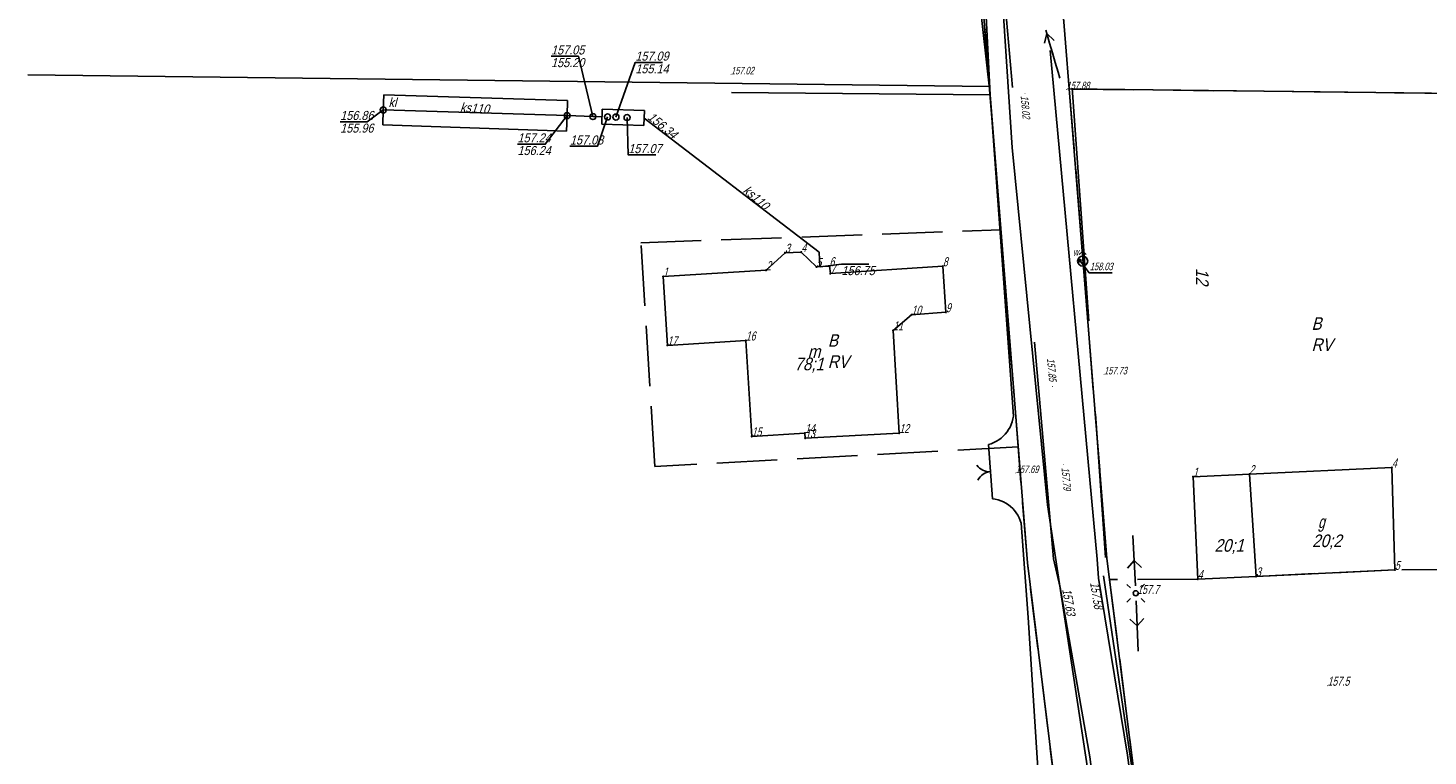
# Model space of a CAD drawing. Header units: metres. Extents: x 6582395 to 6583921, y 5752654 to 5753685.
# Tile 6 of 42: x 6583001 to 6583140, y 5752807 to 5752880. Entities that reach past the tile are written whole.
import ezdxf
from ezdxf.enums import TextEntityAlignment as Align

# ---------------------------------------------------------------- set-up
doc = ezdxf.new("R2010")
doc.units = ezdxf.units.M
doc.header["$LTSCALE"] = 2
for name, pattern in [('1.0_0.5', [38.1, 25.4, -12.7]), ('GESTRICHELT', [4, 3, -1]), ('mz1.25_0.5', [44.45, 31.75, -12.7])]:
    doc.linetypes.add(name, pattern=pattern)
for name, color, linetype in [('000 Inne (niezydentyfikowane)', 7, 'Continuous'), ('209-Opis konturu klasyfikacyjnego', 7, 'Continuous'), ('210-Oznaczenie użytku', 7, 'Continuous'), ('217-Granica konturu klasyfikcyjnego', 7, 'Continuous'), ('218-Granica użytku', 7, 'Continuous'), ('219-Linia granicy', 7, 'Continuous'), ('238-Punkt adresowy', 7, 'Continuous'), ('312-Budynek (powierzchnia)', 7, 'Continuous'), ('312-Funkcja i liczba kondygnacji', 7, 'Continuous'), ('312-Numer ewidencyjny budynku', 7, 'Continuous'), ('312-Numer ewidencyjny budynku-Atr124', 7, 'Continuous'), ('403-Punkt określonej wysokości', 7, 'Continuous'), ('403-Punkt określonej wysokości-Atr2', 7, 'Continuous'), ('420-Krawędź jezdni', 7, 'Continuous'), ('506-Właz okrągły-SK', 7, 'Continuous'), ('510-Podpora jednosłupowa symb.-SEPOW', 7, 'Continuous'), ('515-Latarnia-SEPOW', 7, 'Continuous'), ('516-Kierunek linii eN-SEPOW', 7, 'Continuous'), ('581-Oś przewodu-SWPOD', 7, 'Continuous'), ('582-Atrybuty opisowe-SKPOD', 7, 'Continuous'), ('582-Oś przewodu-SKPOD', 7, 'Continuous'), ('602-Komora podziemna-SKPOD', 7, 'Continuous'), ('801-Punkt określonej wysokości', 7, 'Continuous'), ('801-Punkt określonej wysokości-Atr2', 7, 'Continuous'), ('902-Ogrodzenie trwałe symb.', 7, 'Continuous'), ('brama (linia)', 7, 'Continuous'), ('brama (linia) - symbol', 7, 'Continuous'), ('hydrant (punkt)', 7, 'Continuous'), ('ogrodzenie trwałe (linia)', 7, 'Continuous'), ('Opis i rzędna armatury niezident.-SK', 7, 'Continuous'), ('przewód elektroenergetyczny niskiego napięcia (linia) - symbol', 7, 'Continuous'), ('przewód telekomunikacyjny (linia)', 7, 'Continuous'), ('Punkt budynku', 7, 'Continuous'), ('Punkt budynku-Atr104', 7, 'Continuous'), ('punkt o określonej wysokości (sieć wodociągowa)', 7, 'Continuous'), ('punkt o określonej wysokości (sieć wodociągowa)-Atr2', 7, 'Continuous'), ('punkt wysokościowy sztuczny', 7, 'Continuous'), ('punkt wysokościowy sztuczny-Atr2', 7, 'Continuous'), ('skarpa nieumocniona (powierzchnia)', 7, 'Continuous'), ('zasuwa - siec wodociągowa (punkt)', 7, 'Continuous'), ('zasuwa - siec wodociągowa (punkt)-Atr17', 7, 'Continuous')]:
    doc.layers.add(name, color=color, linetype=linetype)
doc.styles.add('STIL4', font='txt')
doc.linetypes.add('902-500', pattern='A,95.25,0,[2,014 Plan fotowoltaika Florentynow Mariampol zal 1.shx,S=0.058796,R=0,X=0,Y=0],95.25', length=190.5)

# ---------------------------------------------------------------- blocks, each defined once
blk = doc.blocks.new('PUNKTBUD')
blk.add_circle((0, 0), 0.045)
blk = doc.blocks.new('506')
at = {"color": 7, "linetype": 'Continuous'}
blk.add_circle((0, 0), 0.3, dxfattribs=at)
blk = doc.blocks.new('PW02')
at = {"linetype": 'Continuous'}
blk.add_hatch(color=256, dxfattribs=at).paths.add_polyline_path([(0.045, 0, -1), (-0.045, 0, -1)], flags=16)
blk = doc.blocks.new('801')
at = {"linetype": 'Continuous'}
blk.add_hatch(color=7, dxfattribs=at).paths.add_polyline_path([(0.045, 0, -1), (-0.045, 0, -1)], flags=16)
blk = doc.blocks.new('US25')
at = {"linetype": 'Continuous'}
blk.add_hatch(color=256, dxfattribs=at).paths.add_polyline_path([(0.2, 0, -1), (-0.2, 0, -1)], flags=16)
blk = doc.blocks.new('PW01')
at = {"linetype": 'Continuous'}
blk.add_hatch(color=256, dxfattribs=at).paths.add_polyline_path([(0.045, 0, -1), (-0.045, 0, -1)], flags=16)
blk = doc.blocks.new('US02')
at = {"linetype": 'Continuous'}
for p, q in [((0, 1), (-0.353, 0.647)), ((0, 0.5), (0, 1)), ((0, 1), (0.354, 0.647))]:
    blk.add_line(p, q, dxfattribs=at)
blk.add_circle((0, 0), 0.5, dxfattribs=at)
blk = doc.blocks.new('516')
at = {"color": 7, "linetype": 'Continuous'}
for p, q in [((0.75, 0), (5.75, 0)), ((3.25, 0), (2.543, 0.707)), ((3.25, 0), (2.543, -0.707))]:
    blk.add_line(p, q, dxfattribs=at)
blk = doc.blocks.new('515')
at = {"color": 7, "linetype": 'Continuous'}
for p, q in [((-1.25, 0), (-0.75, 0)), ((0, 0.75), (0, 1.25)), ((0.75, 0), (1.25, 0)), ((0, -1.25), (0, -0.75))]:
    blk.add_line(p, q, dxfattribs=at)
blk = doc.blocks.new('510')
at = {"color": 7, "linetype": 'Continuous'}
blk.add_circle((0, 0), 0.25, dxfattribs=at)
blk = doc.blocks.new('OK02')
at = {"linetype": 'Continuous'}
for centre, start, end in [((-1.5, 0), 0, 60), ((1.5, 0), 120, 180)]:
    blk.add_arc(centre, 1.5, start, end, dxfattribs=at)
blk = doc.blocks.new('PE04')
at = {"linetype": 'Continuous'}
for p, q in [((0.65, 0), (0, 0)), ((0.65, 0), (1.65, 0)), ((1.65, 0), (2.65, 0)), ((2.65, 0), (3.65, 0)), ((3.65, 0), (4.65, 0)), ((4.65, 0), (3.784, 0.5)), ((4.65, 0), (3.784, -0.5)), ((4.65, 0), (5, 0))]:
    blk.add_line(p, q, dxfattribs=at)

msp = doc.modelspace()

# ---------------------------------------------------------------- linework, layer by layer
at = {"layer": '000 Inne (niezydentyfikowane)', "color": 7, "linetype": 'Continuous'}
for p, q in [((6583096.31, 5752879.64), (6583096.11, 5752879.63)), ((6583096.33, 5752879.38), (6583095.94, 5752879.36)), ((6583096.35, 5752878.88), (6583096, 5752878.86)), ((6583096.38, 5752878.37), (6583096.06, 5752878.36)), ((6583096.34, 5752879.13), (6583096.16, 5752879.12)), ((6583096.36, 5752878.63), (6583096.2, 5752878.62)), ((6583096.4, 5752877.87), (6583096.12, 5752877.85)), ((6583096.43, 5752877.36), (6583096.17, 5752877.35)), ((6583096.46, 5752876.86), (6583096.23, 5752876.84)), ((6583096.39, 5752878.12), (6583096.24, 5752878.11)), ((6583096.42, 5752877.61), (6583096.28, 5752877.61)), ((6583096.44, 5752877.11), (6583096.32, 5752877.1)), ((6583096.48, 5752876.35), (6583096.29, 5752876.34)), ((6583096.51, 5752875.85), (6583096.35, 5752875.84)), ((6583096.47, 5752876.6), (6583096.36, 5752876.6)), ((6583096.5, 5752876.1), (6583096.41, 5752876.09)), ((6583096.52, 5752875.59), (6583096.45, 5752875.59)), ((6583096.54, 5752875.34), (6583096.4, 5752875.33)), ((6583096.56, 5752874.83), (6583096.46, 5752874.83)), ((6583096.55, 5752875.09), (6583096.49, 5752875.08)), ((6583096.59, 5752874.33), (6583096.52, 5752874.32)), ((6583096.58, 5752874.58), (6583096.53, 5752874.58)), ((6583096.6, 5752874.08), (6583096.57, 5752874.07)), ((6583096.62, 5752873.82), (6583096.57, 5752873.82)), ((6583096.63, 5752873.57), (6583096.62, 5752873.57)), ((6583096.64, 5752873.32), (6583096.63, 5752873.32))]:
    msp.add_line(p, q, dxfattribs=at)
at = {"layer": '217-Granica konturu klasyfikcyjnego', "color": 3, "linetype": 'GESTRICHELT'}
for p, q in [((6583096.56, 5752873.99), (6583091.08, 5752942.33)), ((6583099.01, 5752942.14), (6583104.51, 5752873.74)), ((6583097.7, 5752859.73), (6583096.56, 5752873.99)), ((6583150.85, 5752873.2), (6583104.51, 5752873.74)), ((6583104.51, 5752873.74), (6583108.24, 5752827.05)), ((6583061.91, 5752858.45), (6583097.7, 5752859.73)), ((6583098.71, 5752847.12), (6583097.7, 5752859.73)), ((6583063.3, 5752836.21), (6583061.91, 5752858.45)), ((6583099.42, 5752838.15), (6583098.71, 5752847.12)), ((6583099.42, 5752838.15), (6583063.3, 5752836.21)), ((6583100.34, 5752826.64), (6583099.42, 5752838.15)), ((6583108.24, 5752827.05), (6583108.51, 5752824.97)), ((6583103.35, 5752802.22), (6583100.34, 5752826.64)), ((6583123.08, 5752825.28), (6583117.29, 5752825.01)), ((6583136.89, 5752825.92), (6583123.08, 5752825.28)), ((6583151.58, 5752826.01), (6583136.89, 5752825.92)), ((6583117.29, 5752825.01), (6583108.51, 5752824.97)), ((6583108.51, 5752824.97), (6583111.4, 5752802.28))]:
    msp.add_line(p, q, dxfattribs=at)
at = {"layer": '218-Granica użytku', "color": 3, "linetype": 'GESTRICHELT'}
for p, q in [((6583096.56, 5752873.99), (6583091.08, 5752942.33)), ((6583099.01, 5752942.14), (6583104.51, 5752873.74)), ((6583097.7, 5752859.73), (6583096.56, 5752873.99)), ((6583150.85, 5752873.2), (6583104.51, 5752873.74)), ((6583104.51, 5752873.74), (6583108.24, 5752827.05)), ((6583061.91, 5752858.45), (6583097.7, 5752859.73)), ((6583098.71, 5752847.12), (6583097.7, 5752859.73)), ((6583063.3, 5752836.21), (6583061.91, 5752858.45)), ((6583099.42, 5752838.15), (6583098.71, 5752847.12)), ((6583099.42, 5752838.15), (6583063.3, 5752836.21)), ((6583100.34, 5752826.64), (6583099.42, 5752838.15)), ((6583108.24, 5752827.05), (6583108.51, 5752824.97)), ((6583103.35, 5752802.22), (6583100.34, 5752826.64)), ((6583123.08, 5752825.28), (6583117.29, 5752825.01)), ((6583136.89, 5752825.92), (6583123.08, 5752825.28)), ((6583151.58, 5752826.01), (6583136.89, 5752825.92)), ((6583117.29, 5752825.01), (6583108.51, 5752824.97)), ((6583108.51, 5752824.97), (6583111.4, 5752802.28))]:
    msp.add_line(p, q, dxfattribs=at)
at = {"layer": '219-Linia granicy', "color": 7, "linetype": 'Continuous'}
for p, q in [((6583090.6, 5752948.3), (6583096.56, 5752873.99)), ((6583104.51, 5752873.74), (6583098.49, 5752948.68)), ((6583000.95, 5752875.15), (6583096.56, 5752873.99)), ((6583100.34, 5752826.64), (6583096.56, 5752873.99)), ((6583104.51, 5752873.74), (6583108.24, 5752827.05)), ((6583104.51, 5752873.74), (6583408.71, 5752870.19)), ((6583111.4, 5752802.28), (6583108.24, 5752827.05)), ((6583100.34, 5752826.64), (6583103.35, 5752802.22))]:
    msp.add_line(p, q, dxfattribs=at)
at = {"layer": '312-Budynek (powierzchnia)', "color": 7, "linetype": 'Continuous'}
for p, q in [((6583074.36, 5752855.72), (6583076.25, 5752857.46)), ((6583074.36, 5752855.72), (6583076.25, 5752857.46)), ((6583076.25, 5752857.46), (6583077.86, 5752857.52)), ((6583076.25, 5752857.46), (6583077.86, 5752857.52)), ((6583077.86, 5752857.52), (6583079.38, 5752856.04)), ((6583077.86, 5752857.52), (6583079.38, 5752856.04)), ((6583079.38, 5752856.04), (6583080.66, 5752856.12)), ((6583079.38, 5752856.04), (6583080.66, 5752856.12)), ((6583080.66, 5752856.12), (6583080.75, 5752855.39)), ((6583080.66, 5752856.12), (6583080.75, 5752855.39)), ((6583080.75, 5752855.39), (6583091.94, 5752856.11)), ((6583080.75, 5752855.39), (6583091.94, 5752856.11)), ((6583091.94, 5752856.11), (6583092.24, 5752851.54)), ((6583091.94, 5752856.11), (6583092.24, 5752851.54)), ((6583064.12, 5752855.09), (6583074.36, 5752855.72)), ((6583064.12, 5752855.09), (6583074.36, 5752855.72)), ((6583064.55, 5752848.25), (6583064.12, 5752855.09)), ((6583064.55, 5752848.25), (6583064.12, 5752855.09)), ((6583088.82, 5752851.3), (6583087, 5752849.73)), ((6583088.82, 5752851.3), (6583087, 5752849.73)), ((6583092.24, 5752851.54), (6583088.82, 5752851.3)), ((6583092.24, 5752851.54), (6583088.82, 5752851.3)), ((6583087, 5752849.73), (6583087.6, 5752839.52)), ((6583087, 5752849.73), (6583087.6, 5752839.52)), ((6583072.34, 5752848.73), (6583064.55, 5752848.25)), ((6583072.34, 5752848.73), (6583064.55, 5752848.25)), ((6583072.93, 5752839.2), (6583072.34, 5752848.73)), ((6583072.93, 5752839.2), (6583072.34, 5752848.73)), ((6583078.22, 5752839.53), (6583072.93, 5752839.2)), ((6583078.22, 5752839.53), (6583072.93, 5752839.2)), ((6583078.25, 5752839.02), (6583078.22, 5752839.53)), ((6583078.25, 5752839.02), (6583078.22, 5752839.53)), ((6583087.6, 5752839.52), (6583078.25, 5752839.02)), ((6583087.6, 5752839.52), (6583078.25, 5752839.02)), ((6583116.82, 5752835.18), (6583122.42, 5752835.44)), ((6583116.82, 5752835.18), (6583122.42, 5752835.44)), ((6583117.29, 5752825.01), (6583116.82, 5752835.18)), ((6583117.29, 5752825.01), (6583116.82, 5752835.18)), ((6583122.42, 5752835.44), (6583136.6, 5752836.1)), ((6583122.42, 5752835.44), (6583136.6, 5752836.1)), ((6583122.42, 5752835.44), (6583123.08, 5752825.28)), ((6583123.08, 5752825.28), (6583122.42, 5752835.44)), ((6583122.42, 5752835.44), (6583123.08, 5752825.28)), ((6583136.6, 5752836.1), (6583136.89, 5752825.92)), ((6583136.6, 5752836.1), (6583136.89, 5752825.92)), ((6583123.08, 5752825.28), (6583117.29, 5752825.01)), ((6583123.08, 5752825.28), (6583117.29, 5752825.01)), ((6583136.89, 5752825.92), (6583123.08, 5752825.28)), ((6583136.89, 5752825.92), (6583123.08, 5752825.28))]:
    msp.add_line(p, q, dxfattribs=at)
at = {"layer": '420-Krawędź jezdni', "color": 7, "linetype": '1.0_0.5'}
for points in [[(6583052.61, 5753376.41), (6583054.95, 5753355.49), (6583058.32, 5753321.15), (6583060.99, 5753286.92), (6583063.36, 5753259.97), (6583065.36, 5753237.55), (6583067.36, 5753216.12), (6583069.46, 5753193.3), (6583074.13, 5753139.59), (6583078.81, 5753099.98), (6583082.8, 5753058.82), (6583085.22, 5753029.41), (6583090.51, 5752976.47), (6583094.43, 5752924.48), (6583102.94, 5752827.03), (6583103.6, 5752824.18), (6583106.56, 5752807.32), (6583108.67, 5752790.61)], [(6583110.31, 5752807.5), (6583107.43, 5752825.1), (6583107.28, 5752826.98), (6583098.24, 5752924.9), (6583094, 5752976.88), (6583089.34, 5753029.63), (6583086.49, 5753059.37), (6583082.86, 5753100.57), (6583078.69, 5753140.08), (6583075.2, 5753171.76)], [(6583115.17, 5752762.62), (6583112.82, 5752789.69), (6583110.88, 5752803.07), (6583110.31, 5752807.5)]]:
    msp.add_lwpolyline(points, dxfattribs=at)
at = {"layer": '581-Oś przewodu-SWPOD', "color": 5, "linetype": 'Continuous'}
msp.add_lwpolyline([(6583114.09, 5752791.15), (6583111.08, 5752803.82), (6583107.91, 5752825.34)], dxfattribs=at)
at = {"layer": '582-Oś przewodu-SKPOD', "color": 32, "linetype": 'Continuous'}
for p, q in [((6583036.33, 5752873.17), (6583036.28, 5752871.66)), ((6583036.33, 5752873.17), (6583054.62, 5752872.59)), ((6583054.62, 5752872.59), (6583054.57, 5752871.09)), ((6583036.28, 5752871.66), (6583036.25, 5752870.19)), ((6583054.57, 5752871.09), (6583036.28, 5752871.66)), ((6583036.25, 5752870.19), (6583054.52, 5752869.54)), ((6583054.52, 5752869.54), (6583054.57, 5752871.09)), ((6583054.57, 5752871.09), (6583057.13, 5752871)), ((6583057.13, 5752871), (6583058.03, 5752870.98)), ((6583062.23, 5752870.85), (6583079.63, 5752857.5)), ((6583079.63, 5752857.5), (6583079.71, 5752856.07))]:
    msp.add_line(p, q, dxfattribs=at)
at = {"layer": '602-Komora podziemna-SKPOD', "color": 32, "linetype": '1.0_0.5'}
for p, q in [((6583058.01, 5752870.23), (6583058.06, 5752871.72)), ((6583058.06, 5752871.72), (6583062.25, 5752871.6)), ((6583062.25, 5752871.6), (6583062.2, 5752870.1)), ((6583062.2, 5752870.1), (6583058.01, 5752870.23))]:
    msp.add_line(p, q, dxfattribs=at)
at = {"layer": '902-Ogrodzenie trwałe symb.', "color": 7, "linetype": '902-500'}
for p, q in [((6583106.45, 5752850.69), (6583104.79, 5752873.81)), ((6583108.12, 5752827.15), (6583107.11, 5752841.43))]:
    msp.add_line(p, q, dxfattribs=at)
msp.add_lwpolyline([(6583100.41, 5752821.19), (6583101.64, 5752802.05), (6583081.27, 5752802.17)], dxfattribs=at)
at = {"layer": 'brama (linia)', "color": 7, "linetype": 'Continuous'}
msp.add_line((6583096.87, 5752832.99), (6583096.47, 5752838.39), dxfattribs=at)
at = {"layer": 'ogrodzenie trwałe (linia)', "color": 7, "linetype": '902-500'}
for points in [[(6583096.47, 5752838.39), (6583096.74, 5752838.47), (6583097.01, 5752838.58), (6583097.26, 5752838.71), (6583097.5, 5752838.86), (6583097.73, 5752839.03), (6583097.95, 5752839.21), (6583098.14, 5752839.42), (6583098.32, 5752839.64), (6583098.48, 5752839.88), (6583098.62, 5752840.13), (6583098.74, 5752840.39), (6583098.83, 5752840.65), (6583098.9, 5752840.93), (6583098.95, 5752841.21), (6583096.65, 5752873.16), (6583070.92, 5752873.39)], [(6583096.87, 5752832.99), (6583097.15, 5752832.95), (6583097.43, 5752832.89), (6583097.7, 5752832.8), (6583097.96, 5752832.69), (6583098.21, 5752832.55), (6583098.45, 5752832.4), (6583098.67, 5752832.22), (6583098.88, 5752832.03), (6583099.07, 5752831.82), (6583099.24, 5752831.59), (6583099.39, 5752831.35), (6583099.52, 5752831.1), (6583099.63, 5752830.83), (6583099.71, 5752830.56), (6583100.41, 5752821.19)]]:
    msp.add_lwpolyline(points, dxfattribs=at)
at = {"layer": 'Opis i rzędna armatury niezident.-SK', "linetype": 'Continuous'}
for points in [[(6583057.13, 5752871), (6583055.7, 5752876.99), (6583052.97, 5752876.99)], [(6583059.42, 5752870.95), (6583061.35, 5752876.38), (6583064.05, 5752876.38)], [(6583036.28, 5752871.66), (6583034.68, 5752870.48), (6583032, 5752870.48)], [(6583054.57, 5752871.09), (6583052.4, 5752868.25), (6583049.63, 5752868.25)], [(6583058.59, 5752870.96), (6583057.58, 5752868.04), (6583054.85, 5752868.04)], [(6583060.53, 5752870.9), (6583060.65, 5752867.18), (6583063.39, 5752867.18)], [(6583079.72, 5752856.07), (6583081.85, 5752856.31), (6583084.56, 5752856.31)]]:
    msp.add_lwpolyline(points, dxfattribs=at)
at = {"layer": 'przewód telekomunikacyjny (linia)', "color": 30, "linetype": 'Continuous'}
msp.add_lwpolyline([(6583119.5, 5752659.7), (6583118.08, 5752674.44), (6583115.71, 5752695.67), (6583111.04, 5752746.04), (6583110.19, 5752753.86), (6583111.2, 5752758.11), (6583109.99, 5752778.24), (6583108.72, 5752790.51), (6583102.33, 5752832.39), (6583098.84, 5752867.91), (6583097.09, 5752894.15), (6583094.04, 5752922.32), (6583092.42, 5752958.16), (6583090.99, 5752973.4), (6583087.17, 5752999.11), (6583085.65, 5753010.58), (6583085.54, 5753014.19), (6583083.15, 5753044.14)], dxfattribs=at)
at = {"layer": 'punkt o określonej wysokości (sieć wodociągowa)-Atr2', "color": 7}
msp.add_lwpolyline([(6583105.56, 5752856.68), (6583106.48, 5752855.46), (6583108.76, 5752855.46)], dxfattribs=at)
at = {"layer": 'skarpa nieumocniona (powierzchnia)', "color": 7, "linetype": 'mz1.25_0.5'}
msp.add_lwpolyline([(6583096.65, 5752873.16), (6583090.82, 5752924.38), (6583088.52, 5752944.28), (6583093.97, 5752924.51)], close=True, dxfattribs=at)

# ---------------------------------------------------------------- block references
at = {"layer": '403-Punkt określonej wysokości', "xscale": 0.9999999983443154, "yscale": 0.9999999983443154}
for p in [(6583103.6, 5752824.18), (6583107.43, 5752825.1), (6583110.31, 5752807.5)]:
    msp.add_blockref('801', p, dxfattribs=at)
at = {"layer": '506-Właz okrągły-SK', "xscale": 0.9999999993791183, "yscale": 0.9999999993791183}
for p in [(6583036.28, 5752871.66), (6583054.57, 5752871.09), (6583057.13, 5752871), (6583058.59, 5752870.96), (6583059.42, 5752870.95), (6583060.53, 5752870.9)]:
    msp.add_blockref('506', p, dxfattribs=at)
at = {"layer": '510-Podpora jednosłupowa symb.-SEPOW'}
msp.add_blockref('510', (6583111.12, 5752823.6), dxfattribs=at)
at = {"layer": '515-Latarnia-SEPOW', "xscale": 0.9999999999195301, "yscale": 0.9999999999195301, "rotation": 315.5939999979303}
msp.add_blockref('515', (6583111.12, 5752823.6), dxfattribs=at)
at = {"layer": '516-Kierunek linii eN-SEPOW'}
for xscale, yscale, rotation in [(0.9999999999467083, 1.000000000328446, 92.95600000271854), (0.9999999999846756, 1.000000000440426, 272.4410000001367)]:
    msp.add_blockref('516', (6583111.12, 5752823.6), dxfattribs=dict(at, xscale=xscale, yscale=yscale, rotation=rotation))
at = {"layer": '801-Punkt określonej wysokości', "xscale": 0.9999999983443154, "yscale": 0.9999999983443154}
for p in [(6583111.26, 5752823.53), (6583130.19, 5752814.4)]:
    msp.add_blockref('801', p, dxfattribs=at)
at = {"layer": 'brama (linia) - symbol', "xscale": 0.9999999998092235, "yscale": 1.000000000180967, "rotation": 94.23600000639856}
msp.add_blockref('OK02', (6583096.67, 5752835.69), dxfattribs=at)
at = {"layer": 'hydrant (punkt)'}
msp.add_blockref('US02', (6583105.84, 5752856.63), dxfattribs=at)
at = {"layer": 'przewód elektroenergetyczny niskiego napięcia (linia) - symbol', "xscale": 0.99999999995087, "yscale": 0.9999999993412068, "rotation": 106.3899999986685}
msp.add_blockref('PE04', (6583103.58, 5752874.8), dxfattribs=at)
at = {"layer": 'Punkt budynku', "xscale": 0.9999999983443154, "yscale": 0.9999999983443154}
for p in [(6583076.25, 5752857.46), (6583077.86, 5752857.52), (6583079.38, 5752856.04), (6583080.66, 5752856.12), (6583091.94, 5752856.11), (6583064.12, 5752855.09), (6583074.36, 5752855.72), (6583080.75, 5752855.39), (6583088.82, 5752851.3), (6583092.24, 5752851.54), (6583087, 5752849.73), (6583064.55, 5752848.25), (6583072.34, 5752848.73), (6583072.93, 5752839.2), (6583078.22, 5752839.53), (6583087.6, 5752839.52), (6583078.25, 5752839.02), (6583116.82, 5752835.18), (6583122.42, 5752835.44), (6583136.6, 5752836.1), (6583123.08, 5752825.28), (6583136.89, 5752825.92), (6583117.29, 5752825.01)]:
    msp.add_blockref('PUNKTBUD', p, dxfattribs=at)
at = {"layer": 'punkt o określonej wysokości (sieć wodociągowa)', "xscale": 0.9999999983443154, "yscale": 0.9999999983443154}
msp.add_blockref('PW01', (6583105.56, 5752856.68), dxfattribs=at)
at = {"layer": 'punkt wysokościowy sztuczny', "xscale": 0.9999999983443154, "yscale": 0.9999999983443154}
for p in [(6583070.86, 5752875.19), (6583100.11, 5752873.31), (6583104.23, 5752873.71), (6583107.96, 5752845.36), (6583102.85, 5752844.16), (6583103.95, 5752836.38), (6583099.17, 5752835.55)]:
    msp.add_blockref('PW02', p, dxfattribs=at)
at = {"layer": 'zasuwa - siec wodociągowa (punkt)', "xscale": 1.000000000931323, "yscale": 1.000000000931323}
msp.add_blockref('US25', (6583105.56, 5752856.68), dxfattribs=at)

# ---------------------------------------------------------------- texts
at = {"layer": '209-Opis konturu klasyfikacyjnego', "color": 3, "style": 'STIL4', "oblique": 15, "width": 0.9}
for p in [(6583128.6, 5752847.69), (6583080.5, 5752846.01)]:
    msp.add_text('RV', height=1.25, dxfattribs=at).set_placement(p)
at = {"layer": '210-Oznaczenie użytku', "color": 3, "style": 'STIL4', "oblique": 15, "width": 0.9}
for p in [(6583128.6, 5752849.79), (6583080.5, 5752848.11)]:
    msp.add_text('B', height=1.25, dxfattribs=at).set_placement(p)
at = {"layer": '238-Punkt adresowy', "color": 7, "style": 'STIL4', "oblique": 15, "width": 0.9}
msp.add_text('12', height=1.25, rotation=-89.231, dxfattribs=at).set_placement((6583117.1, 5752855.93))
at = {"layer": '312-Funkcja i liczba kondygnacji', "color": 7, "style": 'STIL4', "oblique": 15, "width": 0.9}
msp.add_text('m', height=1.25, dxfattribs=at).set_placement((6583079.12, 5752847), align=Align.CENTER)
at = {"layer": '312-Numer ewidencyjny budynku', "color": 7, "style": 'STIL4', "oblique": 15, "width": 0.9}
for s, p in [('78;1', (6583077.18, 5752845.77)), ('20;2', (6583128.66, 5752828.19)), ('20;1', (6583118.95, 5752827.73))]:
    msp.add_text(s, height=1.25, dxfattribs=at).set_placement(p)
at = {"layer": '312-Numer ewidencyjny budynku-Atr124', "color": 7, "style": 'STIL4', "oblique": 15, "width": 0.72}
msp.add_text('g', height=1.25, dxfattribs=at).set_placement((6583129.58, 5752830.08), align=Align.CENTER)
at = {"layer": '403-Punkt określonej wysokości-Atr2', "color": 7, "style": 'STIL4', "oblique": 15, "width": 0.72}
for s, rotation, p in [('157.63', -80.042, (6583103.8, 5752823.96)), ('157.58', -80.707, (6583106.57, 5752824.62))]:
    msp.add_text(s, height=0.9, rotation=rotation, dxfattribs=at).set_placement(p)
at = {"layer": '582-Atrybuty opisowe-SKPOD', "color": 32, "style": 'STIL4', "oblique": 15, "width": 0.9}
msp.add_text('kl', height=0.9, dxfattribs=at).set_placement((6583036.81, 5752871.95))
for rotation, p in [(-3.926, (6583045.35, 5752871.39)), (-40.856, (6583073.08, 5752862.6))]:
    msp.add_text('ks110', height=0.9, rotation=rotation, dxfattribs=at).set_placement(p, align=Align.CENTER)
at = {"layer": '801-Punkt określonej wysokości-Atr2', "color": 32, "style": 'STIL4', "oblique": 15, "width": 0.72}
for s, p in [('157.7', (6583111.26, 5752823.53)), ('157.5', (6583130.19, 5752814.4))]:
    msp.add_text(s, height=0.9, dxfattribs=at).set_placement(p)
at = {"layer": 'Opis i rzędna armatury niezident.-SK', "color": 32, "style": 'STIL4', "oblique": 15, "width": 0.9}
for s, p in [('157.05', (6583052.97, 5752877.17)), ('155.20', (6583052.97, 5752875.91)), ('157.09', (6583061.35, 5752876.56)), ('155.14', (6583061.35, 5752875.3)), ('156.86', (6583032, 5752870.66)), ('155.96', (6583032, 5752869.4)), ('157.24', (6583049.63, 5752868.43)), ('157.08', (6583054.85, 5752868.22)), ('156.24', (6583049.63, 5752867.17)), ('157.07', (6583060.65, 5752867.36)), ('156.75', (6583081.85, 5752855.23))]:
    msp.add_text(s, height=0.9, dxfattribs=at).set_placement(p)
msp.add_text('156.34', height=0.9, rotation=-38.897, dxfattribs=at).set_placement((6583062.49, 5752870.81))
at = {"layer": 'Punkt budynku-Atr104', "color": 5, "style": 'STIL4', "oblique": 15, "width": 0.72}
for s, p in [('3', (6583076.25, 5752857.46)), ('4', (6583077.86, 5752857.52)), ('1', (6583064.12, 5752855.09)), ('2', (6583074.36, 5752855.72)), ('5', (6583079.38, 5752856.04)), ('6', (6583080.66, 5752856.12)), ('7', (6583080.75, 5752855.39)), ('8', (6583091.94, 5752856.11)), ('10', (6583088.82, 5752851.3)), ('9', (6583092.24, 5752851.54)), ('11', (6583087, 5752849.73)), ('17', (6583064.55, 5752848.25)), ('16', (6583072.34, 5752848.73)), ('15', (6583072.93, 5752839.2)), ('14', (6583078.22, 5752839.53)), ('13', (6583078.25, 5752839.02)), ('12', (6583087.6, 5752839.52)), ('4', (6583136.6, 5752836.1)), ('1', (6583116.82, 5752835.18)), ('2', (6583122.42, 5752835.44)), ('5', (6583136.89, 5752825.92)), ('4', (6583117.29, 5752825.01)), ('3', (6583123.08, 5752825.28))]:
    msp.add_text(s, height=0.9, dxfattribs=at).set_placement(p)
at = {"layer": 'punkt o określonej wysokości (sieć wodociągowa)-Atr2', "color": 7, "style": 'STIL4', "oblique": 15, "width": 0.72}
msp.add_text('158.03', height=0.75, dxfattribs=at).set_placement((6583106.55, 5752855.72))
at = {"layer": 'punkt wysokościowy sztuczny-Atr2', "color": 7, "style": 'STIL4', "oblique": 15, "width": 0.72}
for s, p in [('157.02', (6583070.86, 5752875.19)), ('157.88', (6583104.23, 5752873.71)), ('157.73', (6583107.96, 5752845.36)), ('157.69', (6583099.17, 5752835.55))]:
    msp.add_text(s, height=0.75, dxfattribs=at).set_placement(p)
for s, p in [('158.02', (6583099.67, 5752873.05)), ('157.85', (6583102.29, 5752846.93)), ('157.79', (6583103.73, 5752836.09))]:
    msp.add_text(s, height=0.75, rotation=-84.726, dxfattribs=at).set_placement(p)
at = {"layer": 'zasuwa - siec wodociągowa (punkt)-Atr17', "color": 7, "style": 'STIL4', "oblique": 15, "width": 0.72}
msp.add_text('w', height=0.75, dxfattribs=at).set_placement((6583104.88, 5752857.17))

doc.saveas('drawing.dxf')
